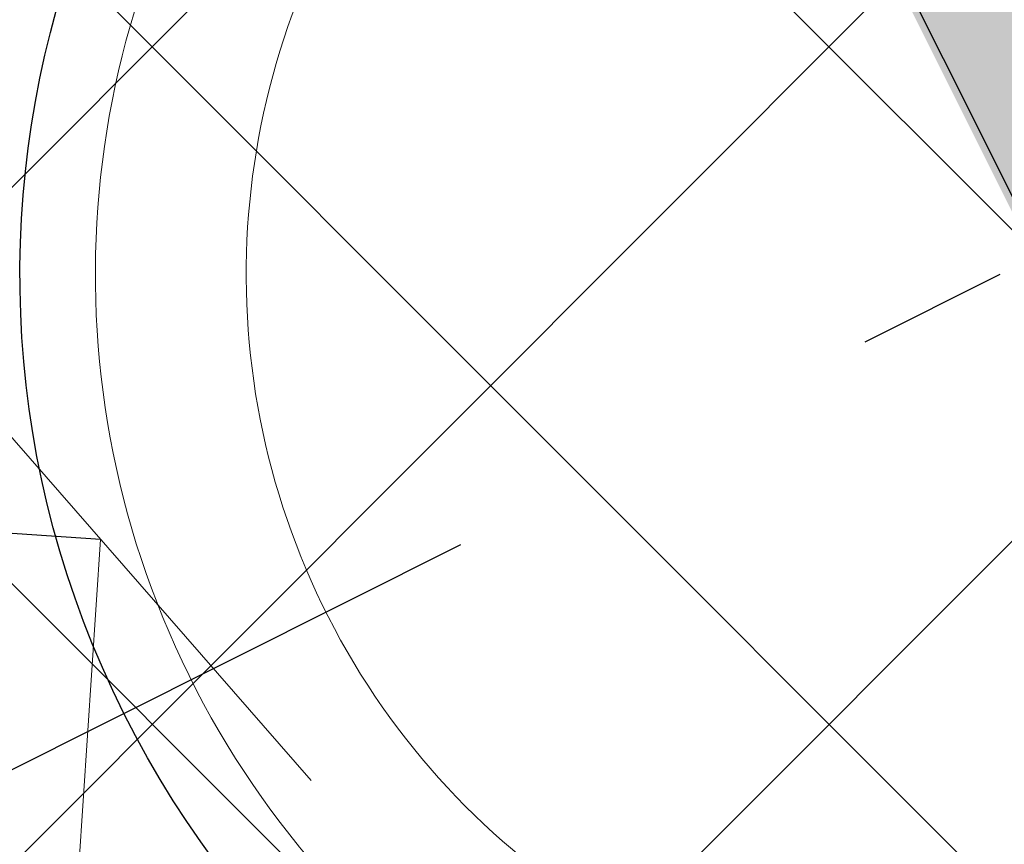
# Model space of a CAD drawing. Header units: metres. Extents: x 7472034 to 8439876, y 5890181 to 5961460.
# Tile 46 of 202: x 8439499.436 to 8439500.089, y 5890382.134 to 5890382.68. Entities that reach past the tile are written whole.
import ezdxf
from ezdxf import colors
from ezdxf.entities.mleader import LeaderData, LeaderLine
from ezdxf.math import Vec2, Vec3

# ---------------------------------------------------------------- set-up
doc = ezdxf.new("R2010")
doc.units = ezdxf.units.M
doc.header["$MEASUREMENT"] = 0
doc.linetypes.add('$0$L218_500', pattern=[1, 0.5, -0.5])
doc.linetypes.add('DASHDOTX2', pattern=[2, 1, -0.5, 0, -0.5])
doc.layers.get('0').update_dxf_attribs({"linetype": 'CONTINUOUS', "lineweight": 5})
doc.layers.get('Defpoints').update_dxf_attribs({"linetype": 'CONTINUOUS'})
for name, color, linetype, lineweight in [('### Krawężnik', 6, 'CONTINUOUS', 35), ('_a_widok', 7, 'CONTINUOUS', 5), ('_IS.KD.opis.2', 7, 'CONTINUOUS', 18), ('KOLOR-OBIEKT', 21, 'CONTINUOUS', 13), ('PALIWA', 1, 'CONTINUOUS', 20), ('ZAG-obrys 018 wymiary', 7, 'CONTINUOUS', 18), ('ZAG-OBRYS013', 7, 'CONTINUOUS', 13)]:
    doc.layers.add(name, color=color, linetype=linetype, lineweight=lineweight)
for name, color, linetype in [('100_rzut_wym_wew', 7, 'CONTINUOUS'), ('2D - Ogólne', 7, 'CONTINUOUS'), ('_IS.BLOK.KD.doziemne', 7, 'CONTINUOUS')]:
    doc.layers.add(name, color=color, linetype=linetype)
doc.layers.add('_IS_NO', color=11, linetype='CONTINUOUS', lineweight=20, plot=False)
doc.styles.add('DIM', font='simplex.shx', dxfattribs={"width": 0.8})
doc.styles.add('RS', font='Romans.shx', dxfattribs={"width": 0.7})
doc.dimstyles.new('DIM-WEW_500', dxfattribs={"dimscale": 5, "dimtxt": 18, "dimasz": 10, "dimexe": 4, "dimexo": 8, "dimgap": 5, "dimtad": 1, "dimlfac": 0.01, "dimzin": 9, "dimdsep": 46, "dimtxsty": 'DIM', "dimblk": 'ARCHTICK', "dimcen": 5, "dimclrt": 112, "dimadec": 4, "dimazin": 2, "dimtfac": 4, "dimtmove": 0, "dimatfit": 3, "dimldrblk": 'ARCHTICK', "dimfxl": 0, "dimtolj": 1, "dimlwd": 13, "dimarcsym": 0})
pattern_1 = [(45, (967499.202946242, -71042.94610979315), (-0.2245064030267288, 0.2245064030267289), []), (135, (967499.202946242, -71042.94610979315), (-0.2245064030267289, -0.2245064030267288), [])]
pattern_2 = [(45, (967499.2092647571, -71042.97165620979), (-0.2245064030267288, 0.2245064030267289), []), (135, (967499.2092647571, -71042.97165620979), (-0.2245064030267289, -0.2245064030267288), [])]

# ---------------------------------------------------------------- blocks, each defined once
blk = doc.blocks.new('dystr.4.w')
at = {"ltscale": 0.1}
blk.add_lwpolyline([(7365190.721847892, 6042786.290326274), (7365191.301847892, 6042786.290326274), (7365191.301847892, 6042786.472326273), (7365190.721847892, 6042786.472326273)], close=True, dxfattribs=at)
blk = doc.blocks.new('A$C7D7B3C0A')
at = {"layer": '2D - Ogólne', "linetype": 'DASHDOTX2', "ltscale": 0.6}
blk.add_line((11.70000000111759, -3.073364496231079e-08), (11.70000000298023, 9.999999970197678), dxfattribs=at)
at = {"layer": '2D - Ogólne', "flags": 128}
blk.add_lwpolyline([(12.35000000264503, 7.399999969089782), (12.35000000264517, 2.300115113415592, -1), (11.05000000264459, 2.300115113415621), (11.05000000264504, 7.399999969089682, -1)], format="xyb", close=True, dxfattribs=at)
at = {"layer": '2D - Ogólne', "lineweight": 25}
blk.add_arc((11.70005968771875, 2.299999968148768), 0.7999999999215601, 180.0000000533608, 5.336085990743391e-08, dxfattribs=at)
blk.add_arc((11.70005968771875, 2.299999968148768), 0.7999999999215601, 180.0000000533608, 5.336085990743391e-08, dxfattribs=at)
blk.add_arc((11.70005968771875, 2.299999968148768), 0.7999999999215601, 180.0000000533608, 5.336085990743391e-08, dxfattribs=at)
blk.add_arc((11.70005968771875, 2.299999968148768), 0.7999999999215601, 180.0000000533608, 5.336085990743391e-08, dxfattribs=at)
blk.add_arc((11.70005968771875, 2.299999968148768), 0.7999999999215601, 180.0000000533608, 5.336085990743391e-08, dxfattribs=at)
blk.add_arc((11.70005968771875, 2.299999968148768), 0.7999999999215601, 180.0000000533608, 5.336085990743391e-08, dxfattribs=at)
blk.add_arc((11.70005968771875, 2.299999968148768), 0.7999999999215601, 180.0000000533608, 5.336085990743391e-08, dxfattribs=at)
blk.add_arc((11.70005968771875, 2.299999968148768), 0.7999999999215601, 180.0000000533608, 5.336085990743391e-08, dxfattribs=at)
blk.add_arc((11.70005968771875, 2.299999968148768), 0.7999999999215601, 180.0000000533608, 5.336085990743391e-08, dxfattribs=at)
blk.add_arc((11.70005968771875, 2.299999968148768), 0.7999999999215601, 180.0000000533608, 5.336085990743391e-08, dxfattribs=at)
blk.add_arc((11.70005968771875, 2.299999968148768), 0.7999999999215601, 180.0000000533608, 5.336085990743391e-08, dxfattribs=at)
at = {"layer": '2D - Ogólne', "linetype": 'Continuous', "lineweight": 0}
for radius, start, end in [(0.4999999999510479, 206.3716880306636, 332.3761540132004), (0.4999999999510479, 206.3716880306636, 332.3761540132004), (0.4999999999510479, 206.3716880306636, 332.3761540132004), (0.4999999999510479, 206.3716880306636, 332.3761540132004), (0.4999999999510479, 206.3716880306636, 332.3761540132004), (0.4999999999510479, 206.3716880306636, 332.3761540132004), (0.4999999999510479, 206.3716880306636, 332.3761540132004), (0.4999999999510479, 206.3716880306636, 332.3761540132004), (0.4999999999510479, 206.3716880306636, 332.3761540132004), (0.4999999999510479, 206.3716880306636, 332.3761540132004), (0.4999999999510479, 206.3716880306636, 332.3761540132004), (0.59999999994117, 206.6985377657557, 332.7029982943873), (0.59999999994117, 206.6985377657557, 332.7029982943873), (0.59999999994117, 206.6985377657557, 332.7029982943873), (0.59999999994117, 206.6985377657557, 332.7029982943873), (0.59999999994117, 206.6985377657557, 332.7029982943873), (0.59999999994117, 206.6985377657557, 332.7029982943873), (0.59999999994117, 206.6985377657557, 332.7029982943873), (0.59999999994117, 206.6985377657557, 332.7029982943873), (0.59999999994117, 206.6985377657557, 332.7029982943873), (0.59999999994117, 206.6985377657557, 332.7029982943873), (0.59999999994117, 206.6985377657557, 332.7029982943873)]:
    blk.add_arc((11.70005968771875, 2.299999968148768), radius, start, end, dxfattribs=at)
at = {"layer": '2D - Ogólne', "lineweight": 5, "rotation": 180.0000000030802}
blk.add_blockref('dystr.4.w', (7365202.711523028, 6042788.803173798), dxfattribs=at)
blk = doc.blocks.new('_Oblique')
at = {"color": 0, "linetype": 'ByBlock', "lineweight": -2}
blk.add_line((-0.5, -0.5), (0.5, 0.5), dxfattribs=at)
blk = doc.blocks.new('*D80')
at = {"layer": 'Defpoints', "color": 0, "linetype": 'Continuous', "lineweight": 60}
for p in [(8439499.288762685, 5890395.196211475), (8439510.439764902, 5890383.669162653), (8439506.139698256, 5890381.515762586)]:
    blk.add_point(p, dxfattribs=at)
at = {"layer": 'ZAG-obrys 018 wymiary', "color": 0, "linetype": 'Continuous', "lineweight": -2}
for p, q in [((8439500.004080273, 5890395.554430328), (8439503.946488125, 5890397.528720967)), ((8439506.855015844, 5890381.87398144), (8439510.797423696, 5890383.84827208))]:
    blk.add_line(p, q, dxfattribs=at)
at = {"layer": 'ZAG-obrys 018 wymiary', "color": 0, "linetype": 'Continuous', "lineweight": 13}
blk.add_line((8439503.588829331, 5890397.349611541), (8439510.439764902, 5890383.669162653), dxfattribs=at)
at = {"layer": 'ZAG-obrys 018 wymiary', "color": 0, "linetype": 'Continuous', "lineweight": 13, "xscale": 0.3, "yscale": 0.3, "zscale": 0.3}
for p, rotation in [((8439503.588829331, 5890397.349611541), 116.6009277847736), ((8439510.439764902, 5890383.669162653), 296.6009277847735)]:
    blk.add_blockref('_Oblique', p, dxfattribs=dict(at, rotation=rotation))
at = {"layer": 'ZAG-obrys 018 wymiary', "color": 112, "linetype": 'Continuous', "lineweight": 25, "insert": (8439508.246278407, 5890389.389239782), "char_height": 0.8, "attachment_point": 5, "rotation": 296.6009277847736, "style": 'RS'}
blk.add_mtext('\\A1;15.3', dxfattribs=at)
blk = doc.blocks.new('_ArchTick')
at = {"layer": '100_rzut_wym_wew', "color": 0, "linetype": 'Continuous', "const_width": 0.15}
blk.add_lwpolyline([(-0.5, -0.5), (0.5, 0.5)], dxfattribs=at)
blk = doc.blocks.new('*D102')
at = {"layer": 'Defpoints', "color": 0, "linetype": 'Continuous', "lineweight": 60}
for p in [(8439508.583486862, 5890382.740478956), (8439499.059733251, 5890379.425490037), (8439499.642017, 5890378.262743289)]:
    blk.add_point(p, dxfattribs=at)
at = {"layer": 'ZAG-obrys 018 wymiary', "color": 0, "linetype": 'Continuous', "lineweight": -2}
for p, q in [((8439508.225268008, 5890383.455796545), (8439507.822093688, 5890384.260884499)), ((8439499.283798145, 5890378.978060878), (8439498.880623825, 5890379.783148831))]:
    blk.add_line(p, q, dxfattribs=at)
at = {"layer": 'ZAG-obrys 018 wymiary', "color": 0, "linetype": 'Continuous', "lineweight": 13}
blk.add_line((8439508.001203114, 5890383.903225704), (8439499.059733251, 5890379.425490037), dxfattribs=at)
at = {"layer": 'ZAG-obrys 018 wymiary', "color": 0, "linetype": 'Continuous', "lineweight": 13, "xscale": 0.3, "yscale": 0.3, "zscale": 0.3}
for p, rotation in [((8439508.001203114, 5890383.903225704), 26.60092778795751), ((8439499.059733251, 5890379.425490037), 206.6009277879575)]:
    blk.add_blockref('_Oblique', p, dxfattribs=dict(at, rotation=rotation))
at = {"layer": 'ZAG-obrys 018 wymiary', "color": 112, "linetype": 'Continuous', "lineweight": 25, "insert": (8439503.2841115, 5890382.212017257), "char_height": 0.8, "attachment_point": 5, "rotation": 26.600927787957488, "style": 'RS'}
blk.add_mtext('\\A1;10', dxfattribs=at)
blk = doc.blocks.new('*D142')
at = {"layer": 'Defpoints', "color": 0, "linetype": 'Continuous', "lineweight": 60}
for p in [(8439501.07687633, 5890391.760996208), (8439499.839085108, 5890366.792824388), (8439500.37198268, 5890366.766406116)]:
    blk.add_point(p, dxfattribs=at)
at = {"layer": 'ZAG-obrys 018 wymiary', "color": 0, "linetype": 'Continuous', "lineweight": 13}
blk.add_line((8439501.609773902, 5890391.734577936), (8439500.37198268, 5890366.766406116), dxfattribs=at)
at = {"layer": 'ZAG-obrys 018 wymiary', "color": 0, "linetype": 'Continuous', "lineweight": -2}
for p, q in [((8439501.609773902, 5890391.734577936), (8439502.009283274, 5890391.714772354)), ((8439500.37198268, 5890366.766406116), (8439500.771492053, 5890366.746600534))]:
    blk.add_line(p, q, dxfattribs=at)
at = {"layer": 'ZAG-obrys 018 wymiary', "color": 0, "linetype": 'Continuous', "lineweight": 13, "xscale": 0.3, "yscale": 0.3, "zscale": 0.3}
for p, rotation in [((8439501.609773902, 5890391.734577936), 87.16189876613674), ((8439500.37198268, 5890366.766406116), 267.1618987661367)]:
    blk.add_blockref('_Oblique', p, dxfattribs=dict(at, rotation=rotation))
at = {"layer": 'ZAG-obrys 018 wymiary', "color": 112, "linetype": 'Continuous', "lineweight": 25, "insert": (8439500.180271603, 5890375.01709125), "char_height": 0.8, "attachment_point": 5, "rotation": 87.16189876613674, "style": 'RS'}
blk.add_mtext('\\A1;25', dxfattribs=at)
blk = doc.blocks.new('*D143')
at = {"layer": 'Defpoints', "color": 0, "linetype": 'Continuous', "lineweight": 60}
for p in [(8439500.252213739, 5890382.284446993), (8439498.44936909, 5890366.87523941), (8439499.211490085, 5890366.823937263)]:
    blk.add_point(p, dxfattribs=at)
at = {"layer": 'ZAG-obrys 018 wymiary', "color": 0, "linetype": 'Continuous', "lineweight": -2}
for p, q in [((8439499.490092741, 5890382.335749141), (8439499.090995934, 5890382.362614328)), ((8439498.44936909, 5890366.87523941), (8439498.050272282, 5890366.902104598))]:
    blk.add_line(p, q, dxfattribs=at)
at = {"layer": 'ZAG-obrys 018 wymiary', "color": 0, "linetype": 'Continuous', "lineweight": 13}
blk.add_line((8439499.490092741, 5890382.335749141), (8439498.44936909, 5890366.87523941), dxfattribs=at)
at = {"layer": 'ZAG-obrys 018 wymiary', "color": 0, "linetype": 'Continuous', "lineweight": 13, "xscale": 0.3, "yscale": 0.3, "zscale": 0.3}
for p, rotation in [((8439499.490092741, 5890382.335749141), 86.14894643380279), ((8439498.44936909, 5890366.87523941), 266.1489464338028)]:
    blk.add_blockref('_Oblique', p, dxfattribs=dict(at, rotation=rotation))
at = {"layer": 'ZAG-obrys 018 wymiary', "color": 112, "linetype": 'Continuous', "lineweight": 25, "insert": (8439498.371085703, 5890374.645792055), "char_height": 0.8, "attachment_point": 5, "rotation": 86.14894643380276, "style": 'RS'}
blk.add_mtext('\\A1;15.5', dxfattribs=at)
blk = doc.blocks.new('*D144')
at = {"layer": 'Defpoints', "color": 0, "linetype": 'Continuous', "lineweight": 60}
for p in [(8439499.048492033, 5890390.910444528), (8439493.19273551, 5890368.256074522), (8439494.279393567, 5890367.975192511)]:
    blk.add_point(p, dxfattribs=at)
at = {"layer": 'ZAG-obrys 018 wymiary', "color": 0, "linetype": 'Continuous', "lineweight": -2}
for p, q in [((8439499.823035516, 5890390.71023865), (8439500.522421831, 5890390.529459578)), ((8439493.967278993, 5890368.055868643), (8439494.666665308, 5890367.875089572))]:
    blk.add_line(p, q, dxfattribs=at)
at = {"layer": 'ZAG-obrys 018 wymiary', "color": 0, "linetype": 'Continuous', "lineweight": 13}
blk.add_line((8439500.13515009, 5890390.629562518), (8439494.279393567, 5890367.975192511), dxfattribs=at)
at = {"layer": 'ZAG-obrys 018 wymiary', "color": 0, "linetype": 'Continuous', "lineweight": 13, "xscale": 0.3, "yscale": 0.3, "zscale": 0.3}
for p, rotation in [((8439500.13515009, 5890390.629562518), 75.5072587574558), ((8439494.279393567, 5890367.975192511), 255.5072587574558)]:
    blk.add_blockref('_Oblique', p, dxfattribs=dict(at, rotation=rotation))
at = {"layer": 'ZAG-obrys 018 wymiary', "color": 112, "linetype": 'Continuous', "lineweight": 25, "insert": (8439497.511322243, 5890382.876199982), "char_height": 0.8, "attachment_point": 5, "rotation": 75.5072587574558, "style": 'RS'}
blk.add_mtext('\\A1;23.4', dxfattribs=at)
blk = doc.blocks.new('A$C1D2679FE')
at = {"layer": 'KOLOR-OBIEKT', "lineweight": 9, "ltscale": 200}
h = blk.add_hatch(dxfattribs=at)
h.set_pattern_fill('ANSI37', color=253, scale=0.1, angle=16)
h.set_pattern_definition([(61, (-7471780.020262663, -5961378.212846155), (-0.2776917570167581, 0.153927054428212), []), (151, (-7471780.020262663, -5961378.212846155), (-0.153927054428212, -0.2776917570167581), [])])
edge = h.paths.add_edge_path()
edge.add_line((196.975401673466, 33.54016214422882), (192.3495923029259, 34.13512154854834))
edge.add_line((192.3495923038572, 34.13512154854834), (187.7176397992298, 34.7308710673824))
edge.add_line((187.7176398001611, 34.7308710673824), (178.5077782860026, 36.15998750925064))
edge.add_line((178.5077782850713, 36.15998750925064), (176.6601969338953, 36.5026140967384))
edge.add_arc((181.3685569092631, 38.18527459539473), 5.000000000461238, 199.6657310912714, 261.1796204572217)
edge.add_line((180.6018702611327, 33.24440507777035), (187.358021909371, 32.19603671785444))
edge.add_line((187.3580219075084, 32.19603671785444), (192.0230219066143, 31.59603671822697))
edge.add_line((192.0230219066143, 31.59603671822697), (196.6880219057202, 30.9960367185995))
edge.add_line((196.6880219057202, 30.9960367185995), (201.9780219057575, 30.48103671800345))
edge.add_line((201.9780219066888, 30.48103671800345), (207.2680219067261, 29.96603671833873))
edge.add_line((207.2680219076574, 29.96603671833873), (216.468021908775, 29.35603671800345))
edge.add_line((216.4680219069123, 29.35603671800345), (221.8830219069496, 29.11103671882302))
edge.add_line((221.8830219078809, 29.11103671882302), (227.2980219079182, 28.86603671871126))
edge.add_line((227.2980219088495, 28.86603671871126), (233.718021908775, 28.60103671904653))
edge.add_line((233.7180219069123, 28.60103671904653), (240.1380219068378, 28.33603671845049))
edge.add_line((240.1380219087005, 28.33603671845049), (245.3280219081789, 28.076036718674))
edge.add_line((245.3280219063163, 28.076036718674), (246.1380219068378, 28.00603671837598))
edge.add_line((246.1380219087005, 28.00603671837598), (248.4280219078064, 27.98603671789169))
edge.add_line((248.4280219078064, 27.98603671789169), (251.4080219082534, 28.33603671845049))
edge.add_line((251.4080219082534, 28.33603671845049), (255.3380219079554, 29.13603671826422))
edge.add_line((255.3380219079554, 29.13603671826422), (258.1480219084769, 30.35603671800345))
edge.add_line((258.1480219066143, 30.35603671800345), (260.6280219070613, 32.076036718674))
edge.add_line((260.6280219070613, 32.076036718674), (262.7080219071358, 34.29603671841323))
edge.add_line((262.7080219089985, 34.29603671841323), (264.3880219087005, 36.826036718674))
edge.add_line((264.3880219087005, 36.826036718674), (265.608021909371, 39.59603671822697))
edge.add_line((265.6080219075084, 39.59603671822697), (266.4080219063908, 42.53603671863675))
edge.add_line((266.4080219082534, 42.53603671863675), (266.6380219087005, 45.60603671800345))
edge.add_line((266.6380219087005, 45.60603671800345), (266.3380219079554, 48.59603671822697))
edge.add_line((266.3380219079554, 48.59603671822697), (265.628021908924, 51.53603671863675))
edge.add_line((265.6280219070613, 51.53603671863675), (264.5280219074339, 54.28603671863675))
edge.add_line((264.5280219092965, 54.28603671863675), (263.3880219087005, 57.11603671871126))
edge.add_line((263.3880219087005, 57.11603671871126), (262.5430219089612, 59.47103671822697))
edge.add_line((262.5430219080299, 59.47103671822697), (261.6980219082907, 61.826036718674))
edge.add_line((261.6980219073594, 61.826036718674), (260.5980219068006, 65.15103671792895))
edge.add_line((260.5980219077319, 65.15103671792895), (259.4980219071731, 68.47603671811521))
edge.add_line((259.4980219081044, 68.47603671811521), (257.3916487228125, 67.77919145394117))
edge.add_line((257.3916487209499, 67.77919145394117), (258.1675714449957, 64.34697791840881))
edge.add_line((258.167571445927, 64.34697791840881), (259.2776264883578, 60.99158426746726))
edge.add_line((259.2776264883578, 60.99158426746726), (260.1334384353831, 58.60645156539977))
edge.add_line((260.1334384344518, 58.60645156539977), (260.9950570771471, 56.20513570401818))
edge.add_line((260.9950570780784, 56.20513570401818), (262.1522789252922, 53.33238322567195))
edge.add_line((262.1522789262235, 53.33238322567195), (263.1827648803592, 50.75616833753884))
edge.add_line((263.1827648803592, 50.75616833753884), (263.8083402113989, 48.16575780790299))
edge.add_line((263.8083402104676, 48.16575780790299), (264.0684198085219, 45.57363114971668))
edge.add_line((264.0684198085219, 45.57363114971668), (263.8734869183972, 42.97170083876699))
edge.add_line((263.8734869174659, 42.97170083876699), (263.1880731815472, 40.45280535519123))
edge.add_line((263.1880731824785, 40.45280535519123), (262.1337886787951, 38.05906103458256))
edge.add_line((262.1337886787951, 38.05906103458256), (260.6936748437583, 35.89031817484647))
edge.add_line((260.6936748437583, 35.89031817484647), (258.9457271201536, 34.02472012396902))
edge.add_line((258.9457271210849, 34.02472012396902), (256.8967191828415, 32.60363397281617))
edge.add_line((256.8967191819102, 32.60363397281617), (254.5645412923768, 31.59108698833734))
edge.add_line((254.5645412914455, 31.59108698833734), (251.0026761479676, 30.86602538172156))
edge.add_line((251.0026761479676, 30.86602538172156), (248.2893446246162, 30.54734550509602))
edge.add_line((248.2893446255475, 30.54734550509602), (246.2595893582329, 30.56507262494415))
edge.add_line((246.2595893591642, 30.56507262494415), (245.5023283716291, 30.63051493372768))
edge.add_line((245.5023283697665, 30.63051493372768), (240.2548571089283, 30.89339403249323))
edge.add_line((240.2548571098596, 30.89339403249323), (233.8236017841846, 31.1588586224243))
edge.add_line((233.8236017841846, 31.1588586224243), (227.4086662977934, 31.42364957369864))
edge.add_line((227.4086662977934, 31.42364957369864), (221.9987299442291, 31.66842047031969))
edge.add_line((221.9987299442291, 31.66842047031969), (217.4544723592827, 31.90290945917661))
edge.add_line((217.4544723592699, 31.90290945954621), (217.0910134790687, 31.92589690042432))
edge.add_line((217.0910134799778, 31.92589689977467), (214.8768218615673, 32.06593639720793))
edge.add_line((214.876821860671, 32.06593639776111), (207.0033997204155, 32.56390146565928))
edge.add_line((207.0033997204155, 32.56390146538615), (202.2260741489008, 33.02899081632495))
edge.add_line((202.2260741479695, 33.02899081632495), (196.975401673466, 33.54016214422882))
blk = doc.blocks.new('A$C2C426404')
at = {"layer": '_IS_NO', "ltscale": 0.1}
for points, knots in [([(81.48853297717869, 15.975331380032), (78.87586907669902, 16.84686399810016), (76.26450027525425, 17.78992713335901), (72.03847445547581, 21.67736706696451), (65.0990158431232, 30.09408769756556), (58.79946133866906, 33.34467344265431), (58.26247850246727, 34.11525447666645)], [0, 0, 0, 0, 1.278992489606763, 7.78914044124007, 15.74750070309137, 27.64022902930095, 27.64022902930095, 27.64022902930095, 27.64022902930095]), ([(55.69703794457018, 26.44192530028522, 8.07171421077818e-08), (60.47702913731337, 24.37489471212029, 4.118097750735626e-07), (65.41527824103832, 21.38608461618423, 8.932878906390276e-07), (68.42167646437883, 18.98607052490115, -1.681326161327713e-07), (71.60992970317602, 12.73766223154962), (75.29265419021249, 11.98629271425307, 1.662301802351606e-08), (79.75433884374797, 11.20084950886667)], [13.0881689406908, 13.0881689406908, 13.0881689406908, 13.0881689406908, 21.71831455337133, 28.5577747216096, 34.1003045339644, 40.71973107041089, 40.71973107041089, 40.71973107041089, 40.71973107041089]), ([(27.67626924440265, 23.09287754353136, 1.829566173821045e-06), (31.68315875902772, 23.09132452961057, 2.263426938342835e-06), (38.09081487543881, 23.52010669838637, 2.956097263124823e-06), (46.0190905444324, 20.44823641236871), (52.02710655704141, 18.01596992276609, 1.18983141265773e-07), (57.48081744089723, 14.61059598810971, 3.880691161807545e-08), (63.15046560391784, 12.16836789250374), (64.01579423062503, 9.527138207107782), (68.70553139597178, 8.717305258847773), (72.93792583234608, 7.781059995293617)], [0, 0, 0, 0, 11.95042031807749, 19.07916594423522, 25.47980302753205, 30.85202744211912, 32.94528240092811, 39.66304915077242, 46.67346183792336, 46.67346183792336, 46.67346183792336, 46.67346183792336])]:
    blk.add_open_spline(points, degree=3, knots=knots, dxfattribs=at)
at = {"layer": '_IS_NO'}
for points, knots in [([(50.6228041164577, 30.56321178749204, 1.829566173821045e-06), (53.11749188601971, 30.21319374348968), (56.38514522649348, 30.67444155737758), (60.99540497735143, 30.04553546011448), (68.19327101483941, 22.54355850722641, -2.469325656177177e-08), (70.8769634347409, 19.46133922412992, 5.150448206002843e-09), (74.71212187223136, 14.31917844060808, -1.219795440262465e-09), (78.88802252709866, 13.86142715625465), (82.75564656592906, 12.70757211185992)], [0, 0, 0, 0, 7.578698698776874, 9.67195365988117, 16.27655537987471, 24.33370670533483, 30.35915105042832, 36.79354326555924, 36.79354326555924, 36.79354326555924, 36.79354326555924]), ([(22.24795573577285, 20.37028996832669, 1.829566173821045e-06), (26.42848519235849, 20.36833205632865, 2.595275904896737e-06), (34.77398029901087, 19.71811303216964, 3.653563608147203e-06), (38.92662956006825, 20.04217899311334, -5.197057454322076e-07), (43.77274004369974, 17.83557516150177, 1.833094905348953e-07), (51.08127841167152, 15.06439746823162, -1.538063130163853e-07), (58.09044384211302, 9.696452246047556, 2.324577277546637e-08), (65.34780037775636, 7.091900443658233, 5.796258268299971e-09), (69.6463277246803, 6.131249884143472)], [0, 0, 0, 0, 12.09868180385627, 16.72159260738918, 20.95800891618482, 26.67839108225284, 41.1845399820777, 48.39980958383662, 48.39980958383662, 48.39980958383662, 48.39980958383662]), ([(61.00408007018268, 18.25321295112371, -1.4627991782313e-07), (63.26592587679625, 17.29233643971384, -1.146969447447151e-07), (66.21503704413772, 16.0340788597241, -3.511225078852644e-09), (68.00314718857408, 11.12305079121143, -2.577520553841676e-08), (71.87222415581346, 10.22267535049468, -9.073252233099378e-09), (76.34470127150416, 9.479967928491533)], [23.00202883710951, 23.00202883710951, 23.00202883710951, 23.00202883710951, 32.14254341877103, 37.86969472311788, 44.68132462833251, 44.68132462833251, 44.68132462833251, 44.68132462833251])]:
    blk.add_open_spline(points, degree=3, knots=knots, dxfattribs=at)
blk = doc.blocks.new('JPII.KD_aktualizacja rzędnych_20.12.2024')
at = {"layer": '_IS.KD.opis.2', "color": 0}
ml = blk.add_multileader_mtext('Standard', dxfattribs=at)
ml.set_content('\\A1;1', style='RS')
ml.set_leader_properties()
ml.build(insert=Vec2(0, 0))
ml.multileader.update_dxf_attribs({"text_left_attachment_type": 2, "text_right_attachment_type": 2, "dogleg_length": 0.2, "arrow_head_size": 0.25})
ctx = ml.context
ctx.base_point, ctx.char_height, ctx.arrow_head_size, ctx.landing_gap_size, ctx.plane_origin = Vec3(8438638.622957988, 5890679.322927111), 1, 0.25, 0.3, Vec3(8438574.845001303, 5890643.798475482)
ctx.left_attachment, ctx.right_attachment, ctx.text_align_type = 2, 2, 1
notes = []
notes.append((ctx, [(0, (1, 1, 0), (8438638.422957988, 5890679.322927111), (1, 0), 0.2, [(0, [(8438637.728994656, 5890675.075169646)], 0, [])])]))
ctx.mtext.insert, ctx.mtext.width, ctx.mtext.alignment, ctx.mtext.flow_direction = Vec3(8438639.006291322, 5890679.822927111), 3.033132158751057, 2, 5
ml = blk.add_multileader_mtext('Standard', dxfattribs=at)
ml.set_content('\\A1;{\\C134;W8\\H0.7x;\\C256;\\S134,30/133,52;}', style='RS')
ml.set_leader_properties()
ml.build(insert=Vec2(0, 0))
ml.multileader.update_dxf_attribs({"text_left_attachment_type": 2, "text_right_attachment_type": 2, "dogleg_length": 0.2, "arrow_head_size": 0.25})
ctx = ml.context
ctx.base_point, ctx.char_height, ctx.arrow_head_size, ctx.landing_gap_size, ctx.plane_origin, ctx.plane_x_axis, ctx.plane_y_axis = Vec3(8438640.895523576, 5890676.213889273), 0.75, 0.25, 0.3, Vec3(8438652.010825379, 5890634.622231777), Vec3(0.898794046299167, 0.4383711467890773), Vec3(-0.4383711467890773, 0.898794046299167)
ctx.left_attachment, ctx.right_attachment, ctx.text_align_type = 2, 2, 1
notes.append((ctx, [(0, (1, 1, 0), (8438640.715764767, 5890676.126215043), (0.898794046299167, 0.4383711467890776), 0.2000000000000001, [(3, [(8438640.292422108, 5890674.765481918)], 0, [])])]))
ctx.mtext.insert, ctx.mtext.text_direction, ctx.mtext.rotation, ctx.mtext.width, ctx.mtext.alignment, ctx.mtext.flow_direction = Vec3(8438642.11899846, 5890677.603346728), Vec3(0.898794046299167, 0.4383711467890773), 0.4537856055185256, 6.184238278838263, 2, 5
for ctx, leaders in notes:
    for number, flags, end, landing, length, lines in leaders:
        leader = LeaderData()
        leader.index, (leader.has_last_leader_line, leader.has_dogleg_vector, leader.attachment_direction) = number, flags
        leader.last_leader_point, leader.dogleg_vector, leader.dogleg_length = Vec3(end), Vec3(landing), length
        for number, points, colour, breaks in lines:
            line = LeaderLine()
            line.index, line.vertices, line.color, line.breaks = number, Vec3.list(points), colors.encode_raw_color(colour), breaks
            leader.lines.append(line)
        ctx.leaders.append(leader)

msp = doc.modelspace()

# ---------------------------------------------------------------- hatches: boundary and pattern name
at = {"layer": 'KOLOR-OBIEKT', "lineweight": 9}
h = msp.add_hatch(dxfattribs=at)
h.set_pattern_fill('ANSI37', color=73, scale=0.1)
h.set_pattern_definition(pattern_2)
edge = h.paths.add_edge_path()
edge.add_arc((8439443.60123986, 5890379.17988472), 6.652831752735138, 296.7043321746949, 335.0331150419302)
edge.add_arc((8439476.194075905, 5890367.917634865), 27.87464989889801, 155.1393615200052, 162.3446315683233, ccw=False)
edge.add_arc((8439457.399943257, 5890376.211109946), 7.345078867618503, 127.98309878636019, 152.2023641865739, ccw=False)
edge.add_arc((8439457.741930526, 5890376.488713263), 7.349948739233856, 107.1989600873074, 131.4182254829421, ccw=False)
edge.add_line((8439455.568618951, 5890383.509999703), (8439473.898437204, 5890392.710084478))
edge.add_arc((8439481.742870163, 5890376.384611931), 18.11232128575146, 99.26977735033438, 115.6644084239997, ccw=False)
edge.add_line((8439478.825278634, 5890394.260401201), (8439481.377171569, 5890394.321440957))
edge.add_arc((8439482.909595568, 5890377.390082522), 17.00056533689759, 88.22393661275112, 95.17163768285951, ccw=False)
edge.add_arc((8439482.561499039, 5890405.235869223), 10.88860248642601, 274.6092070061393, 298.9976789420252)
edge.add_arc((8443006.923870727, 5883371.657126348), 7856.29059094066, 116.59181359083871, 116.61107962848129, ccw=False)
edge.add_arc((8439465.895823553, 5890431.340313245), 42.15757971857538, 305.2087751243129, 306.7865132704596)
edge.add_arc((8439488.80074795, 5890400.283338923), 3.577668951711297, 310.8590814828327, 340.7280968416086)
edge.add_line((8439492.177934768, 5890399.102523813), (8439493.275267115, 5890403.980640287))
edge.add_line((8439493.275267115, 5890403.980640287), (8439502.266345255, 5890408.28072203))
edge.add_line((8439502.266345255, 5890408.28072203), (8439504.844191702, 5890407.694009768))
edge.add_line((8439504.844191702, 5890407.694009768), (8439506.125281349, 5890405.329609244))
edge.add_arc((8439507.019670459, 5890405.776898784), 0.9999999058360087, 206.5699188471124, 283.6833393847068)
edge.add_line((8439507.256226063, 5890404.805280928), (8439511.624560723, 5890406.970734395))
edge.add_line((8439511.624560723, 5890406.970734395), (8439511.39896348, 5890407.420225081))
edge.add_line((8439511.39896348, 5890407.420225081), (8439510.561982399, 5890407.017405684))
edge.add_line((8439510.561982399, 5890407.017405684), (8439509.330427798, 5890409.481424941))
edge.add_line((8439509.330427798, 5890409.481424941), (8439512.635426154, 5890411.138401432))
edge.add_line((8439512.635426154, 5890411.138401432), (8439512.638568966, 5890411.136467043))
edge.add_line((8439512.638568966, 5890411.136467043), (8439515.998443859, 5890412.829496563))
edge.add_line((8439515.998443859, 5890412.829496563), (8439517.239018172, 5890410.325621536))
edge.add_line((8439517.239018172, 5890410.325621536), (8439513.919446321, 5890408.633274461))
edge.add_line((8439513.919446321, 5890408.633274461), (8439514.091312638, 5890408.235941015))
edge.add_line((8439514.091312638, 5890408.235941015), (8439518.839102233, 5890410.604261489))
edge.add_line((8439518.839102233, 5890410.604261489), (8439518.585943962, 5890412.843737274))
edge.add_line((8439518.585943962, 5890412.843737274), (8439518.274555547, 5890413.628049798))
edge.add_line((8439518.274555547, 5890413.628049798), (8439517.839658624, 5890414.494365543))
edge.add_line((8439517.839658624, 5890414.494365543), (8439524.310164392, 5890417.742607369))
edge.add_line((8439524.310164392, 5890417.742607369), (8439525.122207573, 5890416.124990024))
edge.add_line((8439525.122207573, 5890416.124990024), (8439526.840645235, 5890414.670893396))
edge.add_line((8439526.840645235, 5890414.670893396), (8439527.244697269, 5890414.489695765))
edge.add_arc((8439552.769967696, 5890317.570311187), 100.2242811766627, 102.79246926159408, 104.75471345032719, ccw=False)
edge.add_arc((8439529.321881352, 5890420.105147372), 4.960037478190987, 284.6730648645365, 320.3902958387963)
edge.add_arc((8435016.013859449, 5889290.11735932), 4655.555010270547, 14.00691021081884, 14.04831962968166)
edge.add_line((8439532.327549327, 5890420.207226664), (8439525.877549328, 5890423.127226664))
edge.add_line((8439525.877549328, 5890423.127226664), (8439431.028022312, 5890376.803268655))
edge.add_line((8439431.028022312, 5890376.803268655), (8439435.479127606, 5890375.417226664))
edge.add_line((8439435.479127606, 5890375.417226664), (8439446.590932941, 5890373.236661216))
edge = h.paths.add_edge_path()
edge.add_arc((8439530.228804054, 5890405.916425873), 3.001836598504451, 99.44813666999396, 208.2631515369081)
edge.add_line((8439527.5848402, 5890404.494990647), (8439533.209264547, 5890393.206690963))
edge.add_line((8439533.209264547, 5890393.206690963), (8439519.17443581, 5890386.185049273))
edge.add_line((8439519.17443581, 5890386.185049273), (8439523.57812012, 5890377.411604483))
edge.add_line((8439523.57812012, 5890377.411604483), (8439517.455507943, 5890374.324033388))
edge.add_line((8439517.455507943, 5890374.324033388), (8439517.445860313, 5890374.319191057))
edge.add_line((8439517.445860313, 5890374.319191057), (8439517.33905848, 5890374.265585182))
edge.add_line((8439517.33905848, 5890374.265585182), (8439516.815779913, 5890375.308140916))
edge.add_line((8439516.815779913, 5890375.308140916), (8439511.370501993, 5890372.574998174))
edge.add_line((8439511.370501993, 5890372.574998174), (8439511.888417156, 5890371.529804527))
edge.add_line((8439511.888417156, 5890371.529804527), (8439506.425671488, 5890368.787948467))
edge.add_line((8439506.425671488, 5890368.787948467), (8439505.890341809, 5890369.841556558))
edge.add_line((8439505.890341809, 5890369.841556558), (8439505.8884594, 5890369.869391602))
edge.add_line((8439505.8884594, 5890369.869391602), (8439500.283276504, 5890366.97762632))
edge.add_line((8439500.283276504, 5890366.97762632), (8439519.478066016, 5890366.160130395))
edge.add_line((8439519.478066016, 5890366.160130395), (8439542.767549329, 5890378.417226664))
edge.add_line((8439542.767549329, 5890378.417226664), (8439538.675788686, 5890394.802262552))
edge.add_line((8439538.675788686, 5890394.802262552), (8439537.066416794, 5890401.238139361))
edge.add_line((8439537.066416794, 5890401.238139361), (8439535.557306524, 5890407.69906358))
edge.add_arc((8439531.145391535, 5890400.872499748), 8.128158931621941, 57.12596579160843, 99.98506404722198)
edge = h.paths.add_edge_path()
edge.add_line((8439470.194509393, 5890384.137651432), (8439461.355169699, 5890379.697090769))
edge.add_line((8439461.355169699, 5890379.697090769), (8439460.080861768, 5890379.068371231))
edge.add_line((8439460.080861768, 5890379.068371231), (8439457.869254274, 5890377.642639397))
edge.add_arc((8439460.609507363, 5890373.444653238), 5.013190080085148, 123.1346622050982, 204.022759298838)
edge.add_line((8439456.030540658, 5890371.403786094), (8439459.447549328, 5890370.707226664))
edge.add_line((8439459.447549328, 5890370.707226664), (8439480.497107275, 5890367.736747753))
edge.add_line((8439480.497107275, 5890367.736747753), (8439497.963342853, 5890367.082590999))
edge.add_line((8439497.963342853, 5890367.082590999), (8439496.62020549, 5890369.722641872))
edge.add_line((8439496.62020549, 5890369.722641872), (8439494.91788047, 5890373.087302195))
edge.add_arc((8439489.468037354, 5890366.363615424), 8.654984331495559, 50.97371617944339, 58.22889977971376)
edge.add_line((8439494.025120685, 5890373.721722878), (8439490.036071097, 5890376.575637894))
edge.add_line((8439490.036071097, 5890376.575637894), (8439489.954459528, 5890375.592465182))
edge.add_line((8439489.954459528, 5890375.592465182), (8439490.917133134, 5890375.538648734))
edge.add_line((8439490.917133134, 5890375.538648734), (8439490.678913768, 5890371.956837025))
edge.add_line((8439490.678913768, 5890371.956837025), (8439482.55041443, 5890372.440399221))
edge.add_line((8439482.55041443, 5890372.440399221), (8439482.851718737, 5890376.020734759))
edge.add_line((8439482.851718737, 5890376.020734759), (8439487.354100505, 5890375.749064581))
edge.add_line((8439487.354100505, 5890375.749064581), (8439487.521080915, 5890378.34061919))
edge.add_line((8439487.521080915, 5890378.34061919), (8439481.803471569, 5890382.401025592))
edge.add_arc((8439487.942466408, 5890392.088814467), 11.46911116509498, 231.6002274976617, 237.6382272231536, ccw=False)
edge.add_line((8439480.818489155, 5890383.100518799), (8439480.351152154, 5890383.41057529))
edge.add_line((8439480.351152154, 5890383.41057529), (8439479.210044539, 5890382.939428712))
edge.add_line((8439479.210044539, 5890382.939428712), (8439480.412913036, 5890383.399613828))
edge.add_arc((8439474.682487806, 5890375.167564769), 10.03017472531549, 55.15777404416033, 116.5800473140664)
h.paths.add_polyline_path([(8439461.898919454, 5890370.792156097), (8439462.257176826, 5890373.552492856)], flags=16)
h = msp.add_hatch(dxfattribs=at)
h.set_pattern_fill('ANSI37', color=253, scale=0.1)
h.set_pattern_definition(pattern_2)
edge = h.paths.add_edge_path()
edge.add_arc((8439529.163071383, 5890420.279666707), 5.193757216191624, 276.50229096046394, 320.0240354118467, ccw=False)
edge.add_line((8439529.751227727, 5890415.119319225), (8439525.812744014, 5890414.153171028))
edge.add_line((8439525.812744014, 5890414.153171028), (8439519.208160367, 5890410.804184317))
edge.add_line((8439519.208160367, 5890410.804184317), (8439517.988028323, 5890410.126512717))
edge.add_line((8439517.988028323, 5890410.126512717), (8439514.091312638, 5890408.235941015))
edge.add_line((8439514.091312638, 5890408.235941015), (8439511.613697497, 5890406.992378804))
edge.add_line((8439511.613697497, 5890406.992378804), (8439509.258949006, 5890405.810485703))
edge.add_line((8439509.258949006, 5890405.810485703), (8439507.371756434, 5890404.83508177))
edge.add_arc((8439506.940777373, 5890405.737469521), 1.000023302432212, 206.5712342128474, 295.5290722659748, ccw=False)
edge.add_line((8439506.046377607, 5890405.290148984), (8439504.844186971, 5890407.693988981))
edge.add_line((8439504.844186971, 5890407.693988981), (8439502.261629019, 5890408.281795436))
edge.add_line((8439502.261629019, 5890408.281795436), (8439499.350132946, 5890407.011538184))
edge.add_line((8439499.350132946, 5890407.011538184), (8439493.30510976, 5890403.995621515))
edge.add_line((8439493.30510976, 5890403.995621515), (8439492.177918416, 5890399.102451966))
edge.add_arc((8439488.801253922, 5890400.282879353), 3.577047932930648, 293.05521913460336, 340.73119789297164, ccw=False)
edge.add_line((8439490.202090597, 5890396.991537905), (8439487.801423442, 5890395.78932472))
edge.add_arc((8439482.51122255, 5890404.317896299), 10.03607286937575, 278.1216072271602, 301.8109775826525, ccw=False)
edge.add_line((8439483.9290645, 5890394.382480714), (8439478.825278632, 5890394.260401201))
edge.add_arc((8439481.742870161, 5890376.384611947), 18.11232126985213, 99.26977735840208, 115.6644084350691)
edge.add_line((8439473.898437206, 5890392.710084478), (8439455.537130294, 5890383.494194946))
edge.add_arc((8439458.368862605, 5890375.380272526), 8.593860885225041, 109.2388197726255, 150.5606865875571)
edge.add_line((8439450.884668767, 5890379.604167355), (8439456.921008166, 5890377.849276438))
edge.add_line((8439456.921008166, 5890377.849276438), (8439458.055979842, 5890377.519316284))
edge.add_arc((8439462.056345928, 5890374.376166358), 5.087466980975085, 112.4172144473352, 141.842727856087, ccw=False)
edge.add_line((8439460.116249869, 5890379.079181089), (8439470.201913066, 5890384.141371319))
edge.add_arc((8439474.670732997, 5890375.058466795), 10.12272227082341, 52.60385305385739, 116.19734301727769, ccw=False)
edge.add_line((8439480.818489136, 5890383.100518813), (8439494.035062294, 5890373.735722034))
edge.add_arc((8439499.404929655, 5890380.165137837), 8.376924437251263, 230.1312663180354, 239.1071883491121)
edge.add_arc((8439492.046879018, 5890368.073539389), 5.778072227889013, 28.405105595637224, 58.05675779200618, ccw=False)
edge.add_line((8439497.129307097, 5890370.822183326), (8439498.920012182, 5890367.249241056))
edge.add_line((8439498.920012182, 5890367.249241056), (8439502.137476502, 5890368.864147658))
edge.add_line((8439502.137476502, 5890368.864147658), (8439500.881438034, 5890371.366619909))
edge.add_arc((8439501.41146424, 5890371.651481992), 0.6017260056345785, 32.69127385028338, 208.2557647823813, ccw=False)
edge.add_line((8439501.917872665, 5890371.97648152), (8439503.213570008, 5890369.395299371))
edge.add_line((8439503.213570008, 5890369.395299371), (8439521.788261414, 5890378.745992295))
edge.add_line((8439521.788261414, 5890378.745992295), (8439512.863585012, 5890396.520876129))
edge.add_arc((8439515.497668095, 5890397.863594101), 2.956566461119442, 115.92003145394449, 207.0101116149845, ccw=False)
edge.add_line((8439514.20530482, 5890400.522744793), (8439524.043376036, 5890405.489377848))
edge.add_line((8439524.043376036, 5890405.489377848), (8439526.586557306, 5890407.103247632))
edge.add_line((8439526.586557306, 5890407.103247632), (8439529.129738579, 5890408.717117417))
edge.add_arc((8439531.212438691, 5890401.016589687), 7.97720296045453, 58.08019787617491, 105.13424418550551, ccw=False)
edge.add_line((8439535.43023892, 5890407.787551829), (8439533.14312037, 5890416.942853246))
edge = h.paths.add_edge_path(flags=16)
edge.add_line((8439502.061371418, 5890393.458260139), (8439496.04637926, 5890390.43770596))
edge.add_arc((8439496.464019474, 5890389.751908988), 0.8029575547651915, 121.3407965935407, 301.694103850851)
edge.add_line((8439496.8858806, 5890389.068700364), (8439502.900872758, 5890392.089254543))
edge.add_arc((8439502.27990767, 5890392.650368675), 0.83692694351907, 317.898520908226, 465.1363795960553)
edge = h.paths.add_edge_path(flags=16)
edge.add_line((8439505.00109902, 5890384.089630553), (8439500.444638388, 5890381.798632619))
edge.add_arc((8439500.084983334, 5890382.51322949), 0.8000002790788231, 116.620304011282, 296.7160130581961, ccw=False)
edge.add_line((8439499.72652247, 5890383.228426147), (8439504.283989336, 5890385.517420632))
edge.add_arc((8439504.642916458, 5890384.80371257), 0.7988791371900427, -63.361719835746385, 116.69803695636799, ccw=False)
at = {"layer": 'KOLOR-OBIEKT', "lineweight": 9, "ltscale": 200}
h = msp.add_hatch(dxfattribs=at)
h.set_pattern_fill('ANSI37', color=231, scale=0.1)
h.set_pattern_definition(pattern_1)
edge = h.paths.add_edge_path()
edge.add_line((8439512.863585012, 5890396.520876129), (8439521.788261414, 5890378.745992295))
edge.add_line((8439521.788261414, 5890378.745992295), (8439503.213570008, 5890369.395299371))
edge.add_line((8439503.213570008, 5890369.395299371), (8439501.917872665, 5890371.97648152))
edge.add_arc((8439501.411425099, 5890371.65154851), 0.6017230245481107, 32.6839302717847, 208.2631083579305)
edge.add_line((8439500.881438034, 5890371.366619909), (8439502.137476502, 5890368.864147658))
edge.add_line((8439502.137476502, 5890368.864147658), (8439498.920012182, 5890367.249241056))
edge.add_line((8439498.920012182, 5890367.249241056), (8439497.129307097, 5890370.822183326))
edge.add_line((8439497.129307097, 5890370.822183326), (8439495.555644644, 5890372.655868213))
edge.add_line((8439495.555644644, 5890372.655868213), (8439494.901445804, 5890373.120452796))
edge.add_line((8439494.901445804, 5890373.120452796), (8439497.963342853, 5890367.082590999))
edge.add_line((8439497.963342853, 5890367.082590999), (8439500.283276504, 5890366.97762632))
edge.add_line((8439500.283276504, 5890366.97762632), (8439505.893878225, 5890369.872187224))
edge.add_line((8439505.893878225, 5890369.872187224), (8439506.425671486, 5890368.787948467))
edge.add_line((8439506.425671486, 5890368.787948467), (8439511.888417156, 5890371.529804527))
edge.add_line((8439511.888417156, 5890371.529804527), (8439511.370501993, 5890372.574998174))
edge.add_line((8439511.370501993, 5890372.574998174), (8439516.815852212, 5890375.308177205))
edge.add_line((8439516.815852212, 5890375.308177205), (8439517.338986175, 5890374.26554889))
edge.add_line((8439517.338986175, 5890374.26554889), (8439523.580028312, 5890377.407811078))
edge.add_line((8439523.580028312, 5890377.407811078), (8439519.172527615, 5890386.188842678))
edge.add_line((8439519.172527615, 5890386.188842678), (8439530.098737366, 5890391.695090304))
edge.add_line((8439530.098737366, 5890391.695090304), (8439523.347480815, 5890405.140094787))
edge.add_line((8439523.347480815, 5890405.140094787), (8439514.198986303, 5890400.548291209))
edge.add_arc((8439515.544616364, 5890397.867007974), 3.00000000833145, 116.6502652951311, 206.6609883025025)
h.paths.add_polyline_path([(8439514.64326723, 5890399.651613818), (8439522.901414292, 5890403.796535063), (8439528.750976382, 5890392.142141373), (8439520.49282829, 5890387.997219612)], flags=16)
at = {"layer": 'KOLOR-OBIEKT', "lineweight": 9}
h = msp.add_hatch(dxfattribs=at)
h.set_pattern_fill('ANSI37', color=250, scale=0.1)
h.set_pattern_definition(pattern_1)
h.paths.add_polyline_path([(8439501.732551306, 5890396.420965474), (8439492.791081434, 5890391.943192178), (8439499.642017, 5890378.262743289), (8439508.58348686, 5890382.740478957)])
at = {"layer": 'PALIWA'}
h = msp.add_hatch(color=256, dxfattribs=at)
h.dxf.hatch_style = 1
h.paths.add_polyline_path([(8439499.980297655, 5890382.781143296), (8439501.660417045, 5890383.622518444), (8439501.920125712, 5890383.103913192), (8439500.240006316, 5890382.262538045)])

# ---------------------------------------------------------------- linework, layer by layer
at = {"layer": '_a_widok', "lineweight": 35, "flags": 128}
msp.add_lwpolyline([(8439505.002105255, 5890384.087627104), (8439500.444638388, 5890381.798632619, -1), (8439499.726522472, 5890383.228426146), (8439504.283989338, 5890385.517420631, -1)], format="xyb", close=True, dxfattribs=at)

# ---------------------------------------------------------------- block references
at = {"layer": '### Krawężnik', "color": 1, "linetype": 'Continuous', "lineweight": 60, "ltscale": 0.2}
msp.add_blockref('A$C1D2679FE', (8439279.223208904, 5890335.266736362), dxfattribs=at)
at = {"layer": '_a_widok', "color": 0, "linetype": 'Continuous', "lineweight": 60, "ltscale": 0.2}
msp.add_blockref('A$C2C426404', (8439438.733810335, 5890365.88383195), dxfattribs=at)
msp.add_blockref('A$C2C426404', (8439438.733810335, 5890365.88383195), dxfattribs=at)
at = {"layer": '_IS.BLOK.KD.doziemne', "linetype": '$0$L218_500'}
msp.add_blockref('JPII.KD_aktualizacja rzędnych_20.12.2024', (859.6212462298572, -295.8072097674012), dxfattribs=at)
at = {"layer": 'ZAG-OBRYS013', "linetype": 'Continuous', "lineweight": 25, "rotation": 296.6009277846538}
msp.add_blockref('A$C7D7B3C0A', (8439492.791081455, 5890391.94319219), dxfattribs=at)

# ---------------------------------------------------------------- dimensions: what is measured, and where the dimension line sits
at = {"layer": 'ZAG-obrys 018 wymiary', "linetype": 'Continuous', "lineweight": 25}
for base, p1, p2, angle, picture, middle in [((8439510.439764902, 5890383.669162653), (8439499.288762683, 5890395.196211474), (8439506.139698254, 5890381.515762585), 296.6009277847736, '*D80', (8439507.709790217, 5890389.120575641)), ((8439500.37198268, 5890366.766406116), (8439501.07687633, 5890391.760996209), (8439499.839085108, 5890366.792824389), 267.1618987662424, '*D142', (8439500.77953566, 5890374.987382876)), ((8439494.279393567, 5890367.975192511), (8439499.048492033, 5890390.910444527), (8439493.19273551, 5890368.256074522), 255.50725875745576, '*D144', (8439498.092229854, 5890382.726045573)), ((8439499.059733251, 5890379.425490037), (8439508.58348686, 5890382.740478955), (8439499.642017, 5890378.262743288), 206.6009277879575, '*D102', (8439503.55277564, 5890381.675529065))]:
    dim = msp.add_linear_dim(base=base, p1=p1, p2=p2, angle=angle, dimstyle='DIM-WEW_500', override={"dimscale": 0.1, "dimtxt": 8, "dimasz": 3, "dimgap": 2, "dimlfac": 1, "dimtxsty": 'RS', "dimblk1": 'Oblique', "dimblk2": 'Oblique', "dimsah": 1, "dimfxl": 50, "dimfxlon": 1}, dxfattribs=at)
    dim.commit()
    dim.dimension.update_dxf_attribs({"geometry": picture, "text_midpoint": middle, "dimtype": 161})
dim = msp.add_aligned_dim(p1=(8439500.252213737, 5890382.284446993), p2=(8439499.211490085, 5890366.823937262), distance=-0.7638457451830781, dimstyle='DIM-WEW_500', override={"dimscale": 0.1, "dimtxt": 8, "dimasz": 3, "dimgap": 2, "dimlfac": 1, "dimtxsty": 'RS', "dimblk1": 'Oblique', "dimblk2": 'Oblique', "dimsah": 1, "dimfxl": 50, "dimfxlon": 1}, dxfattribs=at)
dim.commit()
dim.dimension.update_dxf_attribs({"geometry": '*D143', "text_midpoint": (8439498.371085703, 5890374.645792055)})

doc.saveas('drawing.dxf')
